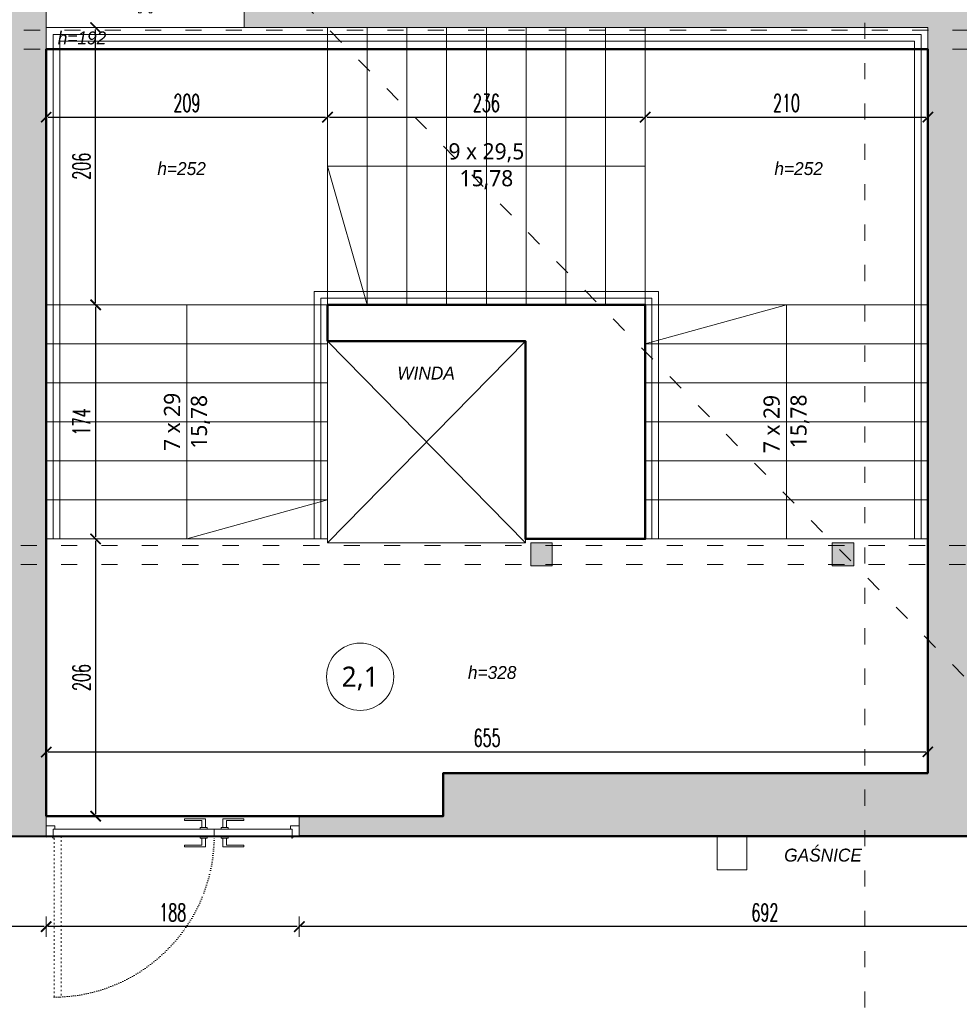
# Model space of a CAD drawing. Header units: millimetres. Extents: x -221 to 149158, y -114258 to 0.
# Tile 187 of 219: x 112839 to 113538, y -53744 to -53012. Entities that reach past the tile are written whole.
import ezdxf
from ezdxf.enums import TextEntityAlignment as Align

# ---------------------------------------------------------------- set-up
doc = ezdxf.new("R2010")
doc.units = ezdxf.units.MM
doc.linetypes.add('ACAD_ISO03W100', pattern=[30, 12, -18])
doc.linetypes.add('ACAD_ISO07W100', pattern=[3, 0, -3])
doc.layers.get('0').update_dxf_attribs({"lineweight": 0})
doc.layers.add('A-przekrycieram.ART', color=7, linetype='Continuous', lineweight=0, true_color=0xffffff)
doc.layers.add('instalacje_arch', color=7, linetype='Continuous', lineweight=30, true_color=0xd60000)
for name, color, linetype, lineweight in [('opis..KF', 250, 'Continuous', 15), ('powierzchnie', 21, 'Continuous', 50), ('schody', 250, 'Continuous', 5), ('stolarka_arch', 250, 'Continuous', 5), ('wymiar..KF', 12, 'Continuous', 5), ('wypełnienie istn..KF', 250, 'Continuous', 0), ('ściany ist..KF', 61, 'Continuous', 5)]:
    doc.layers.add(name, color=color, linetype=linetype, lineweight=lineweight)
doc.styles.add('ARCH', font='segoeuil.ttf')
doc.styles.add('DIM', font='simplex.shx', dxfattribs={"width": 0.6})
doc.dimstyles.new('100-STD', dxfattribs={"dimscale": 10, "dimtxt": 1.3, "dimasz": 0.15, "dimexe": 5, "dimexo": 10, "dimgap": 0.4, "dimtad": 1, "dimdec": 1, "dimrnd": 0.5, "dimdsep": 46, "dimtxsty": 'DIM', "dimblk": 'KR21', "dimcen": 1, "dimdle": 10, "dimse1": 1, "dimse2": 1, "dimclrd": 256, "dimclre": 256, "dimclrt": 256, "dimadec": 0, "dimazin": 0, "dimtfac": 1, "dimtdec": 1, "dimtmove": 2, "dimatfit": 3, "dimldrblk": 'KR21', "dimfxl": 1, "dimtvp": 5.6, "dimtolj": 1, "dimtzin": 2, "dimarcsym": 0})

# ---------------------------------------------------------------- blocks, each defined once
blk = doc.blocks.new('KR21')
at = {"ltscale": 100}
blk.add_line((0, -5), (0, 5), dxfattribs=at)
at = {"ltscale": 100, "const_width": 0.84}
blk.add_lwpolyline([(-2.5, -2.5), (2.58, 2.58)], dxfattribs=at)
blk = doc.blocks.new('*D583')
at = {"layer": 'Defpoints', "color": 0, "linetype": 'ByBlock', "transparency": 16777216}
for p in [(-202.42, -53646.29), (135612.31, -53646.29), (0, -54123.29)]:
    blk.add_point(p, dxfattribs=at)
at = {"layer": 'wymiar..KF', "linetype": 'Continuous', "lineweight": -2, "transparency": 16777216}
blk.add_line((-202.42, -54121.79), (-202.42, -53647.79), dxfattribs=at)
at = {"layer": 'wymiar..KF', "linetype": 'ByBlock', "lineweight": -2, "transparency": 16777216, "xscale": 1.5, "yscale": 1.5, "zscale": 1.5}
for p, rotation in [((-202.42, -53646.29), 90), ((-202.42, -54123.29), 270)]:
    blk.add_blockref('KR21', p, dxfattribs=dict(at, rotation=rotation))
at = {"layer": 'wymiar..KF', "linetype": 'ByBlock', "transparency": 16777216, "insert": (-212.92, -53884.79), "char_height": 13, "attachment_point": 5, "rotation": 90, "style": 'DIM'}
blk.add_mtext('\\A1;477', dxfattribs=at)
blk = doc.blocks.new('*U653')
at = {"layer": 'stolarka_arch', "lineweight": 0}
blk.add_lwpolyline([(0, 0), (147, 0), (147, -46), (0, -46)], close=True, dxfattribs=at)
at = {"layer": 'stolarka_arch'}
for points in [[(0, -22), (6, -22), (6, -23), (3, -23), (3, -28), (0, -28)], [(3, -23), (8, -23), (8, -29), (2, -29), (2, -28), (3, -28)], [(8, -26), (66.5, -26), (66.5, -23), (8, -23)], [(8, -26), (66.5, -26), (66.5, -29), (8, -29)], [(71.5, -23), (66.5, -23), (66.5, -29), (72.5, -29), (72.5, -28), (71.5, -28)], [(71.5, -30), (67.5, -30), (67.5, -29), (71.5, -29)], [(68.5, -22), (78.5, -22), (78.5, -23), (75.5, -23), (75.5, -28), (71.5, -28), (71.5, -23), (68.5, -23)], [(75.5, -23), (80.5, -23), (80.5, -29), (74.5, -29), (74.5, -28), (75.5, -28)], [(79.5, -30), (75.5, -30), (75.5, -29), (79.5, -29)], [(139, -26), (80.5, -26), (80.5, -23), (139, -23)], [(139, -26), (80.5, -26), (80.5, -29), (139, -29)], [(144, -23), (139, -23), (139, -29), (145, -29), (145, -28), (144, -28)], [(147, -22), (141, -22), (141, -23), (144, -23), (144, -28), (147, -28)], [(70.5, -35), (68.5, -35), (68.5, -30), (70.5, -30)], [(78.5, -35), (76.5, -35), (76.5, -30), (78.5, -30)]]:
    blk.add_lwpolyline(points, close=True, dxfattribs=at)
blk = doc.blocks.new('*D664')
at = {"layer": 'Defpoints', "color": 0, "linetype": 'ByBlock', "lineweight": 50, "transparency": 16777216}
for p in [(112859.25, -53018.29), (112895.93, -53018.29), (112869.25, -53224.29)]:
    blk.add_point(p, dxfattribs=at)
at = {"layer": 'wymiar..KF', "linetype": 'Continuous', "lineweight": -2, "transparency": 16777216}
blk.add_line((112895.93, -53222.79), (112895.93, -53019.79), dxfattribs=at)
at = {"layer": 'wymiar..KF', "linetype": 'ByBlock', "lineweight": -2, "transparency": 16777216, "xscale": 1.5, "yscale": 1.5, "zscale": 1.5}
for p, rotation in [((112895.93, -53018.29), 90), ((112895.93, -53224.29), 270)]:
    blk.add_blockref('KR21', p, dxfattribs=dict(at, rotation=rotation))
at = {"layer": 'wymiar..KF', "linetype": 'ByBlock', "transparency": 16777216, "insert": (112885.43, -53121.29), "char_height": 13, "attachment_point": 5, "rotation": 90, "style": 'DIM'}
blk.add_mtext('\\A1;206', dxfattribs=at)
blk = doc.blocks.new('*D665')
at = {"layer": 'Defpoints', "color": 0, "linetype": 'ByBlock', "transparency": 16777216}
for p in [(112859.25, -53033.41), (113068.25, -53033.41), (113068.25, -53084.83)]:
    blk.add_point(p, dxfattribs=at)
at = {"layer": 'wymiar..KF', "linetype": 'Continuous', "lineweight": -2, "transparency": 16777216}
blk.add_line((112860.75, -53084.83), (113066.75, -53084.83), dxfattribs=at)
at = {"layer": 'wymiar..KF', "linetype": 'ByBlock', "lineweight": -2, "transparency": 16777216, "xscale": 1.5, "yscale": 1.5, "zscale": 1.5, "rotation": 180}
blk.add_blockref('KR21', (112859.25, -53084.83), dxfattribs=at)
at = {"layer": 'wymiar..KF', "linetype": 'ByBlock', "lineweight": -2, "transparency": 16777216, "xscale": 1.5, "yscale": 1.5, "zscale": 1.5}
blk.add_blockref('KR21', (113068.25, -53084.83), dxfattribs=at)
at = {"layer": 'wymiar..KF', "linetype": 'ByBlock', "transparency": 16777216, "insert": (112963.75, -53074.33), "char_height": 13, "attachment_point": 5, "style": 'DIM'}
blk.add_mtext('\\A1;209', dxfattribs=at)
blk = doc.blocks.new('*D666')
at = {"layer": 'Defpoints', "color": 0, "linetype": 'ByBlock', "transparency": 16777216}
for p in [(113304.25, -53033.41), (113514.25, -53033.41), (113514.25, -53084.83)]:
    blk.add_point(p, dxfattribs=at)
at = {"layer": 'wymiar..KF', "linetype": 'Continuous', "lineweight": -2, "transparency": 16777216}
blk.add_line((113305.75, -53084.83), (113512.75, -53084.83), dxfattribs=at)
at = {"layer": 'wymiar..KF', "linetype": 'ByBlock', "lineweight": -2, "transparency": 16777216, "xscale": 1.5, "yscale": 1.5, "zscale": 1.5, "rotation": 180}
blk.add_blockref('KR21', (113304.25, -53084.83), dxfattribs=at)
at = {"layer": 'wymiar..KF', "linetype": 'ByBlock', "lineweight": -2, "transparency": 16777216, "xscale": 1.5, "yscale": 1.5, "zscale": 1.5}
blk.add_blockref('KR21', (113514.25, -53084.83), dxfattribs=at)
at = {"layer": 'wymiar..KF', "linetype": 'ByBlock', "transparency": 16777216, "insert": (113409.25, -53074.33), "char_height": 13, "attachment_point": 5, "style": 'DIM'}
blk.add_mtext('\\A1;210', dxfattribs=at)
blk = doc.blocks.new('*D663')
at = {"layer": 'Defpoints', "color": 0, "linetype": 'ByBlock', "transparency": 16777216}
for p in [(112859.25, -53398.29), (113514.25, -53398.29), (113514.25, -53556.62)]:
    blk.add_point(p, dxfattribs=at)
at = {"layer": 'wymiar..KF', "linetype": 'Continuous', "lineweight": -2, "transparency": 16777216}
blk.add_line((112860.75, -53556.62), (113512.75, -53556.62), dxfattribs=at)
at = {"layer": 'wymiar..KF', "linetype": 'ByBlock', "lineweight": -2, "transparency": 16777216, "xscale": 1.5, "yscale": 1.5, "zscale": 1.5, "rotation": 180}
blk.add_blockref('KR21', (112859.25, -53556.62), dxfattribs=at)
at = {"layer": 'wymiar..KF', "linetype": 'ByBlock', "lineweight": -2, "transparency": 16777216, "xscale": 1.5, "yscale": 1.5, "zscale": 1.5}
blk.add_blockref('KR21', (113514.25, -53556.62), dxfattribs=at)
at = {"layer": 'wymiar..KF', "linetype": 'ByBlock', "transparency": 16777216, "insert": (113186.75, -53546.12), "char_height": 13, "attachment_point": 5, "style": 'DIM'}
blk.add_mtext('\\A1;655', dxfattribs=at)
blk = doc.blocks.new('*D667')
at = {"layer": 'Defpoints', "color": 0, "linetype": 'ByBlock', "transparency": 16777216}
for p in [(113068.25, -53033.41), (113304.19, -53084.83), (113304.19, -53084.89)]:
    blk.add_point(p, dxfattribs=at)
at = {"layer": 'wymiar..KF', "linetype": 'Continuous', "lineweight": -2, "transparency": 16777216}
blk.add_line((113069.75, -53084.83), (113302.69, -53084.83), dxfattribs=at)
at = {"layer": 'wymiar..KF', "linetype": 'ByBlock', "lineweight": -2, "transparency": 16777216, "xscale": 1.5, "yscale": 1.5, "zscale": 1.5, "rotation": 180}
blk.add_blockref('KR21', (113068.25, -53084.83), dxfattribs=at)
at = {"layer": 'wymiar..KF', "linetype": 'ByBlock', "lineweight": -2, "transparency": 16777216, "xscale": 1.5, "yscale": 1.5, "zscale": 1.5}
blk.add_blockref('KR21', (113304.19, -53084.83), dxfattribs=at)
at = {"layer": 'wymiar..KF', "linetype": 'ByBlock', "transparency": 16777216, "insert": (113186.22, -53074.33), "char_height": 13, "attachment_point": 5, "style": 'DIM'}
blk.add_mtext('\\A1;236', dxfattribs=at)
blk = doc.blocks.new('*D668')
at = {"layer": 'Defpoints', "color": 0, "linetype": 'ByBlock', "lineweight": 50, "transparency": 16777216}
for p in [(112869.25, -53224.29), (112895.93, -53398.29), (113068.25, -53398.29)]:
    blk.add_point(p, dxfattribs=at)
at = {"layer": 'wymiar..KF', "linetype": 'Continuous', "lineweight": -2, "transparency": 16777216}
blk.add_line((112895.93, -53225.79), (112895.93, -53396.79), dxfattribs=at)
at = {"layer": 'wymiar..KF', "linetype": 'ByBlock', "lineweight": -2, "transparency": 16777216, "xscale": 1.5, "yscale": 1.5, "zscale": 1.5}
for p, rotation in [((112895.93, -53224.29), 90), ((112895.93, -53398.29), 270)]:
    blk.add_blockref('KR21', p, dxfattribs=dict(at, rotation=rotation))
at = {"layer": 'wymiar..KF', "linetype": 'ByBlock', "transparency": 16777216, "insert": (112885.43, -53311.29), "char_height": 13, "attachment_point": 5, "rotation": 90, "style": 'DIM'}
blk.add_mtext('\\A1;174', dxfattribs=at)
blk = doc.blocks.new('*D669')
at = {"layer": 'Defpoints', "color": 0, "linetype": 'ByBlock', "lineweight": 50, "transparency": 16777216}
for p in [(113068.25, -53398.29), (112895.93, -53604.29), (113154.25, -53604.29)]:
    blk.add_point(p, dxfattribs=at)
at = {"layer": 'wymiar..KF', "linetype": 'Continuous', "lineweight": -2, "transparency": 16777216}
blk.add_line((112895.93, -53399.79), (112895.93, -53602.79), dxfattribs=at)
at = {"layer": 'wymiar..KF', "linetype": 'ByBlock', "lineweight": -2, "transparency": 16777216, "xscale": 1.5, "yscale": 1.5, "zscale": 1.5}
for p, rotation in [((112895.93, -53398.29), 90), ((112895.93, -53604.29), 270)]:
    blk.add_blockref('KR21', p, dxfattribs=dict(at, rotation=rotation))
at = {"layer": 'wymiar..KF', "linetype": 'ByBlock', "transparency": 16777216, "insert": (112885.43, -53501.29), "char_height": 13, "attachment_point": 5, "rotation": 90, "style": 'DIM'}
blk.add_mtext('\\A1;206', dxfattribs=at)
blk = doc.blocks.new('*D853')
at = {"layer": 'Defpoints', "color": 0, "linetype": 'ByBlock', "transparency": 16777216}
for p in [(113047.25, -53619.29), (113739.21, -53619.29), (113047.25, -53686.44)]:
    blk.add_point(p, dxfattribs=at)
at = {"layer": 'wymiar..KF', "linetype": 'Continuous', "lineweight": -2, "transparency": 16777216}
blk.add_line((113737.71, -53686.44), (113048.75, -53686.44), dxfattribs=at)
at = {"layer": 'wymiar..KF', "linetype": 'ByBlock', "lineweight": -2, "transparency": 16777216, "xscale": 1.5, "yscale": 1.5, "zscale": 1.5, "rotation": 180}
blk.add_blockref('KR21', (113047.25, -53686.44), dxfattribs=at)
at = {"layer": 'wymiar..KF', "linetype": 'ByBlock', "lineweight": -2, "transparency": 16777216, "xscale": 1.5, "yscale": 1.5, "zscale": 1.5}
blk.add_blockref('KR21', (113739.21, -53686.44), dxfattribs=at)
at = {"layer": 'wymiar..KF', "linetype": 'ByBlock', "transparency": 16777216, "insert": (113393.23, -53675.94), "char_height": 13, "attachment_point": 5, "style": 'DIM'}
blk.add_mtext('\\A1;692', dxfattribs=at)
blk = doc.blocks.new('*D854')
at = {"layer": 'Defpoints', "color": 0, "linetype": 'ByBlock', "transparency": 16777216}
for p in [(112859.17, -53619.29), (113047.25, -53619.29), (112859.17, -53686.44)]:
    blk.add_point(p, dxfattribs=at)
at = {"layer": 'wymiar..KF', "linetype": 'Continuous', "lineweight": -2, "transparency": 16777216}
blk.add_line((113045.75, -53686.44), (112860.67, -53686.44), dxfattribs=at)
at = {"layer": 'wymiar..KF', "linetype": 'ByBlock', "lineweight": -2, "transparency": 16777216, "xscale": 1.5, "yscale": 1.5, "zscale": 1.5, "rotation": 180}
blk.add_blockref('KR21', (112859.17, -53686.44), dxfattribs=at)
at = {"layer": 'wymiar..KF', "linetype": 'ByBlock', "lineweight": -2, "transparency": 16777216, "xscale": 1.5, "yscale": 1.5, "zscale": 1.5}
blk.add_blockref('KR21', (113047.25, -53686.44), dxfattribs=at)
at = {"layer": 'wymiar..KF', "linetype": 'ByBlock', "transparency": 16777216, "insert": (112953.21, -53675.94), "char_height": 13, "attachment_point": 5, "style": 'DIM'}
blk.add_mtext('\\A1;188', dxfattribs=at)
blk = doc.blocks.new('*D855')
at = {"layer": 'Defpoints', "color": 0, "linetype": 'ByBlock', "transparency": 16777216}
for p in [(112682.01, -53619.29), (112859.17, -53619.29), (112682.01, -53686.44)]:
    blk.add_point(p, dxfattribs=at)
at = {"layer": 'wymiar..KF', "linetype": 'Continuous', "lineweight": -2, "transparency": 16777216}
blk.add_line((112857.67, -53686.44), (112683.51, -53686.44), dxfattribs=at)
at = {"layer": 'wymiar..KF', "linetype": 'ByBlock', "lineweight": -2, "transparency": 16777216, "xscale": 1.5, "yscale": 1.5, "zscale": 1.5, "rotation": 180}
blk.add_blockref('KR21', (112682.01, -53686.44), dxfattribs=at)
at = {"layer": 'wymiar..KF', "linetype": 'ByBlock', "lineweight": -2, "transparency": 16777216, "xscale": 1.5, "yscale": 1.5, "zscale": 1.5}
blk.add_blockref('KR21', (112859.17, -53686.44), dxfattribs=at)
at = {"layer": 'wymiar..KF', "linetype": 'ByBlock', "transparency": 16777216, "insert": (112770.59, -53675.94), "char_height": 13, "attachment_point": 5, "style": 'DIM'}
blk.add_mtext('\\A1;177', dxfattribs=at)
blk = doc.blocks.new('*D944')
at = {"layer": 'Defpoints', "color": 0, "linetype": 'ByBlock', "transparency": 16777216}
for p in [(112859.17, -53619.29), (112566.21, -53893.29), (112794.28, -53893.29)]:
    blk.add_point(p, dxfattribs=at)
at = {"layer": 'wymiar..KF', "linetype": 'Continuous', "lineweight": -2, "transparency": 16777216}
blk.add_line((112794.28, -53620.79), (112794.28, -53891.79), dxfattribs=at)
at = {"layer": 'wymiar..KF', "linetype": 'ByBlock', "lineweight": -2, "transparency": 16777216, "xscale": 1.5, "yscale": 1.5, "zscale": 1.5}
for p, rotation in [((112794.28, -53619.29), 90), ((112794.28, -53893.29), 270)]:
    blk.add_blockref('KR21', p, dxfattribs=dict(at, rotation=rotation))
at = {"layer": 'wymiar..KF', "linetype": 'ByBlock', "transparency": 16777216, "insert": (112783.78, -53756.29), "char_height": 13, "attachment_point": 5, "rotation": 90, "style": 'DIM'}
blk.add_mtext('\\A1;274', dxfattribs=at)
blk = doc.blocks.new('nr pom')
at = {"layer": 'opis..KF', "lineweight": 20}
blk.add_circle((0, 0), 25, dxfattribs=at)
at = {"layer": 'opis..KF', "style": 'ARCH'}
blk.add_attdef('00', text='', height=15, dxfattribs=at).set_placement((0, 0), align=Align.MIDDLE_CENTER)
blk = doc.blocks.new('*U1228')
at = {"layer": 'instalacje_arch', "color": 41, "linetype": 'ACAD_ISO03W100', "lineweight": 9, "true_color": 0xf4ee51}
blk.add_line((0, -4093.66), (0, -145), dxfattribs=at)
at = {"layer": 'instalacje_arch', "color": 41, "true_color": 0xf4ee51, "style": 'ARCH'}
for tag, p in [('P1', (0, 0)), ('P2', (0, -4238.66))]:
    blk.add_attdef(tag, text='', height=20, rotation=180, dxfattribs=at).set_placement(p, align=Align.MIDDLE_CENTER)
blk = doc.blocks.new('*U1674')
at = {"layer": 'A-przekrycieram.ART'}
h = blk.add_hatch(color=256, dxfattribs=at)
h.dxf.hatch_style = 1
h.paths.add_polyline_path([(0, 4200), (5940, 4200), (5940, 0), (0, 0)])
h.paths.add_polyline_path([(200, 4100), (5840, 4100), (5840, 100), (200, 100)], flags=16)

msp = doc.modelspace()

# ---------------------------------------------------------------- hatches: boundary and pattern name
at = {"layer": 'wypełnienie istn..KF', "true_color": 0xc8c8c8}
h = msp.add_hatch(color=9, dxfattribs=at)
h.dxf.hatch_style = 1
h.paths.add_polyline_path([(108621.32, -54556.29), (108621.32, -54169.29), (108699.61, -54169.29), (108699.61, -54010.29), (108653.61, -54010.29), (108653.61, -54123.29), (108575.32, -54123.29), (108575.32, -54575.38), (108797.88, -54797.35), (109687.5, -54797.35), (109687.5, -54751.3), (108816.9, -54751.35)])
h.paths.add_polyline_path([(108699.61, -53600.29), (108621.32, -53600.29), (108621.32, -53431.29), (108575.32, -53431.29), (108575.32, -53646.29), (108653.61, -53646.29), (108653.61, -53760.29), (108699.61, -53760.29)])
h.paths.add_polyline_path([(108621.32, -53093.29), (108575.32, -53093.29), (108575.32, -53259.29), (108621.32, -53259.29)])
h.paths.add_polyline_path([(108621.32, -51409.29), (108971.72, -51409.29), (108971.72, -51363.29), (108575.32, -51363.29), (108575.32, -52921.29), (108621.32, -52921.29)])
h.paths.add_polyline_path([(109601.32, -51363.29), (109222.72, -51363.29), (109222.72, -51409.29), (109555.27, -51409.29), (109555.27, -52073.53), (109601.32, -52073.53)])
h.paths.add_polyline_path([(109601.32, -52245.53), (109555.32, -52245.53), (109555.32, -52435.53), (109601.32, -52435.53)])
h.paths.add_polyline_path([(109601.32, -52607.53), (109555.32, -52607.53), (109555.32, -52988.29), (109027.27, -52988.29), (109027.27, -53028.29), (109069.27, -53028.29), (109069.27, -53609.29), (109611.17, -53609.29), (109611.17, -53594.29), (109099.17, -53594.29), (109099.17, -53018.29), (109767.17, -53018.29), (109767.17, -53594.29), (109700.17, -53594.29), (109700.17, -53609.29), (109797.17, -53609.29), (109797.17, -53018.29), (109947.49, -53018.29), (109947.49, -52972.29), (109601.32, -52972.29)])
h.paths.add_polyline_path([(110317.49, -52972.29), (110065.49, -52972.29), (110065.49, -53018.29), (110317.49, -53018.29)])
h.paths.add_polyline_path([(110677.49, -52972.29), (110435.49, -52972.29), (110435.49, -53018.29), (110677.49, -53018.29)])
h.paths.add_polyline_path([(111422.74, -52972.29), (110795.49, -52972.29), (110795.49, -53018.29), (111156.67, -53018.29), (111156.67, -53706.3), (111191.67, -53706.3), (111191.67, -53619.29), (111700.84, -53619.29), (111700.84, -53572.29), (111191.67, -53572.29), (111190.67, -53018.29), (111422.74, -53018.29)])
h.paths.add_polyline_path([(111692.74, -52972.29), (111540.74, -52972.29), (111540.74, -53018.29), (111692.74, -53018.29)], flags=17)
h.paths.add_polyline_path([(111962.74, -52972.29), (111810.74, -52972.29), (111810.74, -53018.29), (111962.74, -53018.29)])
h.paths.add_polyline_path([(112232.74, -52972.29), (112080.74, -52972.29), (112080.74, -53018.29), (112232.74, -53018.29)], flags=17)
h.paths.add_polyline_path([(112592.74, -52972.29), (112350.74, -52972.29), (112350.74, -53018.29), (112534.67, -53018.29), (112534.67, -53572.29), (111790.84, -53572.29), (111790.84, -53619.29), (112582.05, -53619.29), (112582.05, -53572.29), (112564.67, -53572.29), (112564.67, -53018.29), (112592.74, -53018.29)])
h.paths.add_polyline_path([(112859.25, -52972.29), (112710.74, -52972.29), (112710.74, -53018.29), (112812.67, -53018.29), (112812.67, -53572.29), (112682.01, -53572.29), (112682.01, -53619.29), (112859.21, -53619.29), (112859.29, -53018.29), (112859.21, -53016.51)])
h.paths.add_polyline_path([(113070.21, -52735.21), (113024.21, -52735.21), (113024.21, -52972.29), (113006.25, -52972.29), (113006.25, -53018.29), (113357.89, -53018.29), (113514.25, -53018.29), (113514.25, -53572.29), (113154.25, -53572.29), (113154.25, -53604.29), (113047.25, -53604.29), (113047.25, -53619.29), (113514.25, -53619.29), (113532.49, -53619.29), (113739.21, -53619.29), (113739.21, -53573.29), (113547.21, -53573.29), (113547.21, -53018.29), (113573.21, -53018.29), (113573.21, -52978.29), (113505.87, -52978.29), (113333.21, -52978.29), (113333.21, -53000.79), (113070.21, -53000.79)])
h.paths.add_polyline_path([(110037.5, -54751.35), (109805.5, -54751.35), (109805.5, -54797.35), (110037.5, -54797.35)])
h.paths.add_polyline_path([(110407.49, -54751.35), (110155.5, -54751.35), (110155.5, -54797.35), (110407.49, -54797.35)])
h.paths.add_polyline_path([(110767.49, -54751.86), (110615.67, -54751.3), (110615.67, -53908.3), (111209.21, -53908.3), (111209.17, -53893.3), (111186.67, -53893.3), (111186.67, -53806.3), (111156.67, -53806.3), (111156.67, -53878.3), (110585.67, -53878.3), (110585.67, -54751.3), (110525.49, -54751.3), (110525.49, -54798.07), (110767.49, -54797.86)])
h.paths.add_polyline_path([(111152.74, -54751.24), (110885.49, -54751.3), (110885.49, -54798.07), (111152.74, -54798.01)], flags=17)
h.paths.add_polyline_path([(111448.24, -54751.35), (111402.24, -54751.3), (111402.25, -53908.3), (112060.16, -53908.3), (112060.16, -53893.3), (111319.17, -53893.29), (111319.21, -53908.3), (111372.24, -53908.3), (111372.24, -54751.24), (111270.74, -54751.24), (111270.74, -54797.24), (111402.24, -54797.24), (111402.24, -54924.3), (111730.12, -54924.3), (111730.12, -54878.3), (111448.24, -54878.3)])
h.paths.add_polyline_path([(112281.24, -54804.3), (112412.74, -54804.3), (112412.74, -54758.3), (112311.35, -54758.3), (112311.63, -53908.24), (112476.21, -53908.29), (112476.21, -53893.3), (112150.16, -53893.3), (112150.16, -53908.19), (112281.24, -53907.94), (112281.24, -54758.24), (112235.24, -54758.3), (112235.24, -54878.3), (111981.12, -54877.52), (111981.12, -54924.3), (112281.24, -54924.3)])
h.paths.add_polyline_path([(112772.74, -54758.3), (112530.74, -54758.3), (112530.74, -54804.3), (112772.74, -54804.3)])
h.paths.add_polyline_path([(113107.72, -54758.3), (112890.74, -54758.3), (112890.74, -54804.3), (113107.72, -54804.3)], flags=17)
h.paths.add_polyline_path([(113502.69, -54758.3), (113376.35, -54758.3), (113376.35, -53908.3), (113475.67, -53908.3), (113475.67, -53893.29), (112566.21, -53893.29), (112566.21, -53908.3), (113346.35, -53908.3), (113346.35, -54758.3), (113225.72, -54758.3), (113225.72, -54804.3), (113502.69, -54804.3)])
h.paths.add_polyline_path([(113866.39, -54758.3), (113620.69, -54758.3), (113620.69, -54804.3), (113866.39, -54804.3)], flags=17)
h.paths.add_polyline_path([(115042.21, -54582.38), (115042.21, -54126.29), (114952.21, -54126.29), (114952.21, -54017.3), (114906.21, -54017.3), (114906.21, -54172.29), (114999.01, -54172.29), (114998.76, -54565.78), (114811.39, -54758.3), (114454.39, -54758.3), (114454.39, -54101.32), (114448.71, -54097.29), (114389.96, -54055.65), (114389.96, -54059.54), (114375.96, -54059.54), (114375.96, -54045.72), (114201.96, -53922.37), (114201.96, -53926.27), (114187.96, -53926.27), (114187.96, -53912.45), (114117.21, -53862.29), (113952.21, -53862.29), (113952.21, -53573.29), (113831.21, -53573.29), (113831.21, -53619.29), (113906.21, -53619.29), (113906.21, -53893.29), (113565.67, -53893.29), (113565.67, -53908.3), (114130.16, -53908.3), (114424.35, -54116.85), (114424.35, -54246.22), (114424.35, -54758.3), (113984.39, -54758.3), (113984.39, -54804.3), (114819.71, -54804.3)])
h.paths.add_polyline_path([(115040.21, -52987.29), (114828.21, -52987.29), (114828.21, -52730.03), (114782.21, -52730.03), (114782.21, -53033.29), (114994.21, -53033.29), (114994.21, -53609.29), (114906.21, -53609.29), (114906.21, -53766.29), (114952.21, -53766.29), (114952.21, -53655.29), (115040.21, -53655.29)])
h.paths.add_polyline_path([(114828.21, -52374.86), (114782.21, -52374.86), (114782.21, -52612.03), (114828.21, -52612.03)])
h.paths.add_polyline_path([(114828.21, -52001.59), (114782.21, -52001.59), (114782.21, -52256.86), (114828.21, -52256.86)])
h.paths.add_polyline_path([(114828.21, -51646.09), (114782.21, -51646.09), (114782.21, -51883.59), (114828.21, -51883.59)])
h.paths.add_polyline_path([(114828.21, -51363.29), (114051.21, -51363.29), (114051.21, -51409.29), (114418.71, -51409.29), (114418.71, -51436.29), (114626.21, -51436.29), (114626.21, -51409.29), (114782.21, -51409.29), (114782.21, -51528.09), (114828.21, -51528.09)])
h.paths.add_polyline_path([(113801.21, -51363.29), (113024.21, -51363.29), (113024.21, -51891.89), (113070.21, -51891.89), (113070.21, -51409.29), (113801.21, -51409.29)])
h.paths.add_polyline_path([(113070.21, -52009.89), (113024.21, -52009.89), (113024.21, -52258.44), (113070.21, -52258.44)])
h.paths.add_polyline_path([(113070.21, -52376.44), (113024.21, -52376.44), (113024.21, -52617.21), (113070.21, -52617.21)])
h = msp.add_hatch(color=9, dxfattribs=at)
h.dxf.hatch_style = 1
h.paths.add_polyline_path([(113235.25, -53401.29), (113219.25, -53401.29), (113219.25, -53418.29), (113235.25, -53418.29)])
h.paths.add_polyline_path([(113459.25, -53401.29), (113443.25, -53401.29), (113443.25, -53418.29), (113459.25, -53418.29)])

# ---------------------------------------------------------------- linework, layer by layer
at = {"linetype": 'ACAD_ISO03W100'}
for p, q in [((112944.21, -52892.29), (113924.96, -53891.29)), ((112812.67, -53020.29), (113547.21, -53020.29)), ((112812.67, -53034.29), (113547.21, -53034.29)), ((111160.25, -53403.29), (113547.21, -53403.29)), ((111160.25, -53417.29), (113547.21, -53417.29))]:
    msp.add_line(p, q, dxfattribs=at)
for p, q in [((113304.25, -53224.29), (113068.25, -53224.29)), ((113357.67, -53619.29), (113357.67, -53644.29)), ((113379.67, -53644.29), (113379.67, -53619.29)), ((113357.67, -53644.29), (113379.67, -53644.29))]:
    msp.add_line(p, q)
for points in [[(113304.25, -53398.29), (113215.25, -53398.29)], [(113304.25, -53398.29), (113514.25, -53398.29)]]:
    msp.add_lwpolyline(points)
at = {"layer": 'powierzchnie', "linetype": 'ByBlock'}
for points in [[(113514.25, -53034.29), (112859.28, -53034.29), (112859.28, -53604.29), (113154.25, -53604.29), (113154.25, -53572.29), (113514.25, -53572.29), (113514.25, -53034.29)], [(113068.25, -53251.29), (113068.25, -53224.29), (113304.25, -53224.29), (113304.25, -53398.29), (113215.25, -53398.29), (113215.25, -53251.29), (113068.25, -53251.29)], [(111186.67, -53893.3), (111186.67, -53706.3), (111191.67, -53706.3), (111191.67, -53619.29), (111700.84, -53619.29), (111790.84, -53619.29), (112582.05, -53619.29), (112682.01, -53619.29), (112859.21, -53619.32), (113047.25, -53619.29), (113739.21, -53619.29), (113831.21, -53619.29), (113906.21, -53619.29), (113906.21, -53893.29), (113565.67, -53893.3), (113475.67, -53893.3), (112566.21, -53893.3), (112476.21, -53893.29), (112150.16, -53893.3), (112060.16, -53893.18), (111319.21, -53893.29), (111209.17, -53893.29), (111186.67, -53893.3)]]:
    msp.add_lwpolyline(points, dxfattribs=at)
at = {"layer": 'schody'}
for p, q in [((113304.25, -53224.29), (113304.25, -53398.29)), ((113068.25, -53401.29), (113215.25, -53251.29)), ((113068.25, -53251.29), (113215.25, -53401.29))]:
    msp.add_line(p, q, dxfattribs=at)
for points in [[(112864.25, -53398.29), (112864.25, -53023.29), (113509.25, -53023.29), (113509.25, -53398.29)], [(113068.25, -53224.29), (113068.25, -53018.29)], [(113097.75, -53224.29), (113097.75, -53018.29)], [(113127.25, -53224.29), (113127.25, -53018.29)], [(113156.75, -53224.29), (113156.75, -53018.29)], [(113186.25, -53224.29), (113186.25, -53018.29)], [(113215.75, -53224.29), (113215.75, -53018.29)], [(113245.25, -53224.29), (113245.25, -53018.29)], [(113274.75, -53224.29), (113274.75, -53018.29)], [(113304.25, -53224.29), (113304.25, -53018.29)], [(112869.25, -53398.29), (112869.25, -53028.29), (113504.25, -53028.29), (113504.25, -53398.29)], [(113304.25, -53121.29), (113068.25, -53121.29), (113097.75, -53224.29)], [(113314.25, -53398.29), (113314.25, -53214.29), (113058.25, -53214.29), (113058.25, -53398.29)], [(113309.25, -53398.29), (113309.25, -53219.29), (113063.25, -53219.29), (113063.25, -53398.29)], [(112859.25, -53224.29), (113069.25, -53224.29)], [(112963.75, -53224.29), (112963.75, -53398.29), (113068.25, -53369.29)], [(113068.25, -53398.29), (113068.25, -53224.29)], [(113409.25, -53398.29), (113409.25, -53224.29), (113304.25, -53253.29)], [(113304.25, -53224.29), (113514.25, -53224.29)], [(112859.25, -53253.29), (113068.25, -53253.29)], [(113068.25, -53401.29), (113215.25, -53401.29), (113215.25, -53251.29), (113068.25, -53251.29), (113068.25, -53401.29)], [(113304.25, -53253.29), (113514.25, -53253.29)], [(112859.25, -53282.29), (113068.25, -53282.29)], [(113304.25, -53282.29), (113514.25, -53282.29)], [(112859.25, -53311.29), (113068.25, -53311.29)], [(113304.25, -53311.29), (113514.25, -53311.29)], [(112859.25, -53340.29), (113068.25, -53340.29)], [(113304.25, -53340.29), (113514.25, -53340.29)], [(112859.25, -53369.29), (113068.25, -53369.29)], [(113304.25, -53369.29), (113514.25, -53369.29)], [(112859.25, -53398.29), (113068.25, -53398.29)]]:
    msp.add_lwpolyline(points, dxfattribs=at)
at = {"layer": 'stolarka_arch'}
for points in [[(112977.48, -53612.79), (112977.48, -53606.29), (112961.88, -53606.29), (112961.88, -53607.59), (112974.88, -53607.59), (112974.88, -53612.79)], [(112990.48, -53612.79), (112990.48, -53606.29), (113006.09, -53606.29), (113006.09, -53607.59), (112993.09, -53607.59), (112993.09, -53612.79)], [(112865.67, -53614.09), (112865.67, -53611.49), (112859.17, -53611.49), (112859.17, -53619.29), (112864.37, -53619.29), (112864.37, -53614.09), (112865.67, -53614.09)], [(112983.98, -53619.29), (112864.37, -53619.29), (112864.37, -53614.09), (112983.98, -53614.09)], [(112978.78, -53612.79), (112973.58, -53612.79), (112973.58, -53614.09), (112978.78, -53614.09)], [(112983.98, -53619.29), (113042.05, -53619.29), (113042.05, -53614.09), (112983.98, -53614.09)], [(112989.18, -53612.79), (112994.39, -53612.79), (112994.39, -53614.09), (112989.18, -53614.09)], [(113040.75, -53614.09), (113040.75, -53611.49), (113047.25, -53611.49), (113047.25, -53619.29), (113042.05, -53619.29), (113042.05, -53614.09), (113040.75, -53614.09)], [(112977.48, -53620.59), (112977.48, -53627.09), (112961.88, -53627.09), (112961.88, -53625.79), (112974.88, -53625.79), (112974.88, -53620.59)], [(112978.78, -53620.59), (112973.58, -53620.59), (112973.58, -53619.29), (112978.78, -53619.29)], [(112989.18, -53620.59), (112994.39, -53620.59), (112994.39, -53619.29), (112989.18, -53619.29)], [(112990.48, -53620.59), (112990.48, -53627.09), (113006.09, -53627.09), (113006.09, -53625.79), (112993.09, -53625.79), (112993.09, -53620.59)]]:
    msp.add_lwpolyline(points, close=True, dxfattribs=at)
at = {"layer": 'stolarka_arch', "linetype": 'ACAD_ISO03W100', "lineweight": 0, "ltscale": 0.1}
msp.add_lwpolyline([(112865.02, -53738.91), (112865.02, -53619.29), (112870.22, -53619.29), (112870.22, -53738.91)], close=True, dxfattribs=at)
at = {"layer": 'stolarka_arch'}
for centre in [(112864.37, -53619.94), (113042.05, -53619.94)]:
    msp.add_circle(centre, 0.65, dxfattribs=at)
at = {"layer": 'stolarka_arch', "linetype": 'ACAD_ISO07W100', "lineweight": 0, "ltscale": 0.5}
msp.add_arc((112864.37, -53619.29), 119.62, 270.34937, 0, dxfattribs=at)
at = {"layer": 'ściany ist..KF', "linetype": 'ByBlock'}
for points in [[(113357.89, -53018.29), (113006.25, -53018.29), (113006.25, -52972.29), (113024.21, -52972.29), (113024.21, -52735.21), (113070.21, -52735.21), (113070.21, -53000.79), (113333.21, -53000.79), (113333.21, -52978.29), (113505.87, -52978.29)], [(112710.74, -53018.29), (112710.74, -52972.29), (112859.25, -52972.29), (112859.21, -53016.51), (112859.29, -53018.29), (112859.21, -53619.29), (112682.01, -53619.29), (112682.01, -53572.29), (112812.67, -53572.29), (112812.67, -53018.29), (112710.74, -53018.29)], [(113505.87, -52978.29), (113573.21, -52978.29), (113573.21, -53018.29), (113547.21, -53018.29), (113547.21, -53573.29), (113739.21, -53573.29), (113739.21, -53619.29), (113505.87, -53619.29)], [(113532.49, -53619.29), (113514.25, -53619.29), (113047.25, -53619.29), (113047.25, -53604.29), (113154.25, -53604.29), (113154.25, -53572.29), (113514.25, -53572.29), (113514.25, -53018.29), (113357.89, -53018.29)], [(113219.25, -53418.29), (113235.25, -53418.29), (113235.25, -53401.29), (113219.25, -53401.29), (113219.25, -53418.29)], [(113443.25, -53418.29), (113459.25, -53418.29), (113459.25, -53401.29), (113443.25, -53401.29), (113443.25, -53418.29)]]:
    msp.add_lwpolyline(points, dxfattribs=at)

# ---------------------------------------------------------------- block references
at = {"xscale": 2, "yscale": 2, "zscale": 2}
msp.add_blockref('*U1674', (106304.86, -56225.76), dxfattribs=at)
at = {"layer": 'instalacje_arch'}
msp.add_blockref('*U1228', (113467.57, -51212.97), dxfattribs=at)
at = {"layer": 'opis..KF', "color": 30}
msp.add_blockref('nr pom', (113092.5, -53500.69), dxfattribs=at).add_auto_attribs({'00': '2,1'})
at = {"layer": 'stolarka_arch', "xscale": -1}
msp.add_blockref('*U653', (113006.25, -52972.29), dxfattribs=at)

# ---------------------------------------------------------------- texts
at = {"layer": 'opis..KF', "attachment_point": 5, "style": 'ARCH'}
for s, width, insert, char_height in [('{\\fCentury Gothic|b0|i1|c238|p34;h=192}', 156.7001, (112885.8, -53026.01), 9.6), ('{\\fCentury Gothic|b0|i1|c238|p34;h=192}', 156.7001, (112885.8, -53026.01), 9.6), ('9 x 29,5 15,78', 64.144, (113186.25, -53121.29), 12), ('{\\fCentury Gothic|b0|i1|c238|p34;h=252}', 156.7001, (112959.81, -53123.11), 9.6), ('{\\fCentury Gothic|b0|i1|c238|p34;h=252}', 156.7001, (113418.3, -53123.11), 9.6), ('{\\fCentury Gothic|b0|i1|c238|p34;WINDA}', 156.7001, (113141.45, -53275.01), 9.6), ('{\\fCentury Gothic|b0|i1|c238|p34;h=328}', 156.7001, (113190.55, -53497.62), 9.6), ('{\\fCentury Gothic|b0|i1|c238|p34;GAŚNICE}', 156.7001, (113436.43, -53633.33), 9.6)]:
    msp.add_mtext_dynamic_manual_height_columns(s, width=width, gutter_width=70, heights=[0], dxfattribs=dict(at, insert=insert, char_height=char_height))
at = {"layer": 'opis..KF', "char_height": 12, "attachment_point": 5, "rotation": 90, "style": 'ARCH'}
for s, insert in [('7 x 29\\P15,78', (112963.75, -53311.29)), ('7 x 29\\P 15,78', (113409.25, -53312.92))]:
    msp.add_mtext_dynamic_manual_height_columns(s, width=61.8349, gutter_width=70, heights=[0], dxfattribs=dict(at, insert=insert))

# ---------------------------------------------------------------- dimensions: what is measured, and where the dimension line sits
at = {"layer": 'wymiar..KF', "linetype": 'ByBlock'}
for base, p1, p2, picture, middle in [((112895.93, -53018.29), (112869.25, -53224.29), (112859.25, -53018.29), '*D664', (112885.43, -53121.29)), ((112895.93, -53398.29), (112869.25, -53224.29), (113068.25, -53398.29), '*D668', (112885.43, -53311.29)), ((112895.93, -53604.29), (113068.25, -53398.29), (113154.25, -53604.29), '*D669', (112885.43, -53501.29)), ((112794.28, -53893.29), (112859.17, -53619.29), (112566.21, -53893.29), '*D944', (112783.78, -53756.29)), ((-202.42, -53646.29), (0, -54123.29), (135612.31, -53646.29), '*D583', (-212.92, -53884.79))]:
    dim = msp.add_linear_dim(base=base, p1=p1, p2=p2, angle=90, dimstyle='100-STD', override={"dimfxl": 8, "dimfxlon": 1}, dxfattribs=at)
    dim.commit()
    dim.dimension.update_dxf_attribs({"geometry": picture, "text_midpoint": middle})
for base, p1, p2, picture, middle in [((113068.25, -53084.83), (112859.25, -53033.41), (113068.25, -53033.41), '*D665', (112963.75, -53074.33)), ((113304.19, -53084.83), (113068.25, -53033.41), (113304.19, -53084.89), '*D667', (113186.22, -53074.33)), ((113514.25, -53084.83), (113304.25, -53033.41), (113514.25, -53033.41), '*D666', (113409.25, -53074.33)), ((113514.25, -53556.62), (112859.25, -53398.29), (113514.25, -53398.29), '*D663', (113186.75, -53546.12)), ((112682.01, -53686.44), (112859.17, -53619.29), (112682.01, -53619.29), '*D855', (112770.59, -53675.94)), ((112859.17, -53686.44), (113047.25, -53619.29), (112859.17, -53619.29), '*D854', (112953.21, -53675.94)), ((113047.25, -53686.44), (113739.21, -53619.29), (113047.25, -53619.29), '*D853', (113393.23, -53675.94))]:
    dim = msp.add_linear_dim(base=base, p1=p1, p2=p2, dimstyle='100-STD', override={"dimfxl": 8, "dimfxlon": 1}, dxfattribs=at)
    dim.commit()
    dim.dimension.update_dxf_attribs({"geometry": picture, "text_midpoint": middle})

doc.saveas('drawing.dxf')
